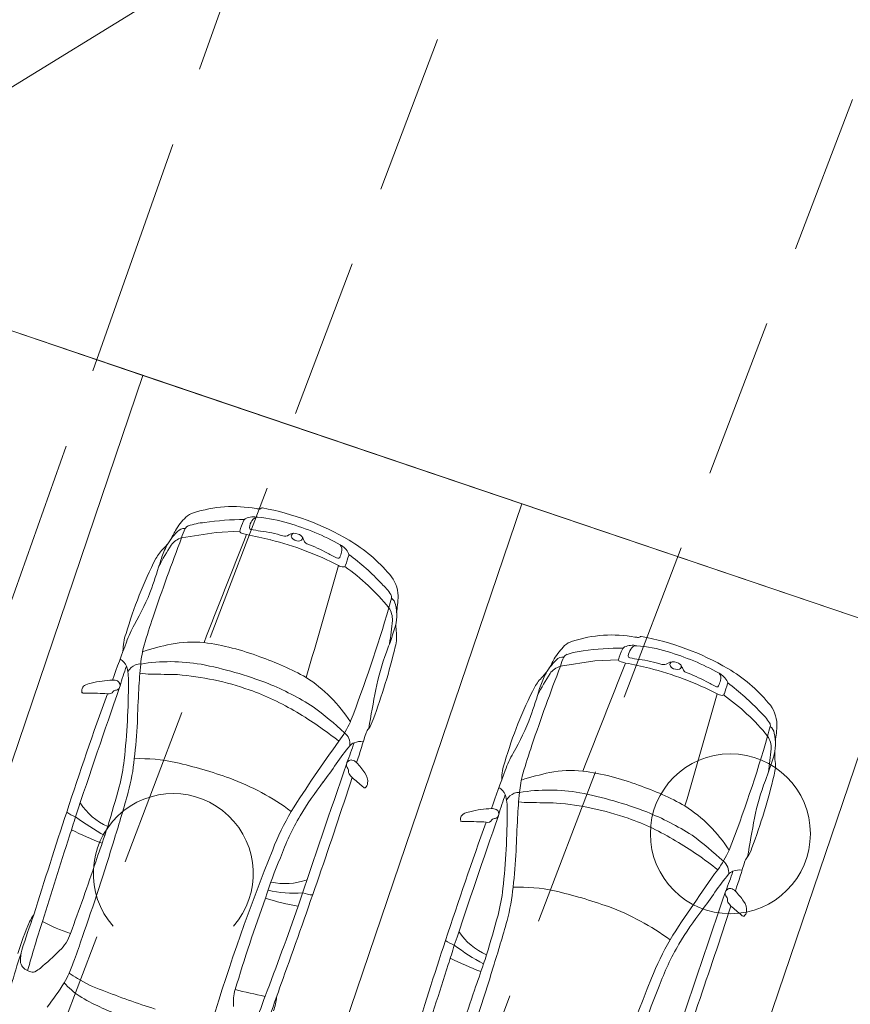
# Model space of a CAD drawing. Header units: metres. Extents: x 6541766 to 6542178, y 5894743 to 5895314.
# Tile 55 of 77: x 6541962.55 to 6541967.75, y 5895235.55 to 5895241.71. Entities that reach past the tile are written whole.
import ezdxf

# ---------------------------------------------------------------- set-up
doc = ezdxf.new("R2010")
doc.units = ezdxf.units.M
doc.linetypes.add('1.0_0.5', pattern=[1.5, 1, -0.5])
doc.linetypes.add('1.5_0.5', pattern=[2, 1.5, -0.5])
for name, color, linetype, lineweight in [('_dr_ścieki kd', 36, 'Continuous', 30), ('A-PZT', 4, 'Continuous', 9), ('IE - podklad', 8, 'Continuous', 9)]:
    doc.layers.add(name, color=color, linetype=linetype, lineweight=lineweight)
for name, color, linetype in [('jezdnia', 7, 'Continuous'), ('przewód kanalizacyjny', 7, 'Continuous'), ('zadrzewienie  zakrzewienie', 7, 'Continuous')]:
    doc.layers.add(name, color=color, linetype=linetype)

# ---------------------------------------------------------------- blocks, each defined once
blk = doc.blocks.new('blok - sanitarne pzt chelmza ng')
at = {"layer": 'przewód kanalizacyjny', "color": 34, "linetype": 'Continuous', "lineweight": 9}
for q in [(6542523.08, 5895278.6), (6542481.059, 5895252.714)]:
    blk.add_line((6542454.82, 5895236.55), q, dxfattribs=at)
blk = doc.blocks.new('blok - podklad szary rfqfqw')
at = {"color": 8, "linetype": 'ByBlock', "lineweight": 9}
for p, q in [((6541963.5662, 5895238.4663), (6541963.7823, 5895238.4994)), ((6541963.7823, 5895238.4994), (6541963.9302, 5895238.5067)), ((6541965.9337, 5895237.6633), (6541966.1498, 5895237.6964)), ((6541966.1498, 5895237.6964), (6541966.2978, 5895237.7038))]:
    blk.add_line(p, q, dxfattribs=at)
at = {"color": 8, "linetype": 'Continuous', "lineweight": 9}
blk.add_circle((6541966.996, 5895236.616), 0.5, dxfattribs=at)
at = {"color": 8, "linetype": 'ByBlock', "lineweight": 9}
for centre, radius, start, end in [((6541963.8893, 5895237.8555), 0.806, 79.80576, 107.93425), ((6541964.0652, 5895238.8317), 0.1859, 259.70499, 266.69007), ((6541964.0532, 5895238.6605), 0.0144, 274.97663, 317.74613), ((6541964.0694, 5895238.6446), 0.00831, 80.0944, 131.64394), ((6541963.7771, 5895237.0337), 1.6455, 59.48385, 79.71641), ((6541963.8874, 5895238.2985), 0.4182, 134.78774, 149.36891), ((6541963.676, 5895238.5031), 0.1242, 106.31028, 132.08343), ((6541963.9835, 5895238.5567), 0.0338, 117.74854, 152.77186), ((6541964.0176, 5895238.4734), 0.1238, 77.97471, 113.74442), ((6541964.0427, 5895238.5519), 0.0425, 88.99579, 150.18463), ((6541963.978, 5895237.7483), 0.8487, 72.41689, 85.57581), ((6541963.5809, 5895238.4713), 0.0527, 81.86003, 140.53449), ((6541963.8849, 5895238.3758), 0.3313, 153.52485, 164.14839), ((6541963.621, 5895238.5057), 0.0372, 110.4707, 151.41505), ((6541963.7432, 5895238.1481), 0.4151, 94.75597, 109.01206), ((6541963.9457, 5895237.0395), 1.5405, 89.50703, 98.84838), ((6541964.1883, 5895238.4521), 0.2638, 152.90406, 168.03996), ((6541964.0007, 5895238.5293), 0.0108, 174.49739, 263.72439), ((6541964.1011, 5895238.5133), 0.1125, 147.91706, 171.27031), ((6541963.8054, 5895237.072), 1.546, 60.87977, 73.89084), ((6541976.2473, 5895233.6135), 13.578, 159.05907, 161.27545), ((6541963.8184, 5895238.2239), 0.3954, 134.71677, 152.01673), ((6541962.3462, 5895239.1112), 1.3248, 330.11566, 333.08915), ((6541963.5983, 5895238.3526), 0.1182, 105.76462, 145.2232), ((6542302.3653, 5895104.5027), 363.952, 158.399375, 158.513649), ((6541963.939, 5895238.5056), 0.0088, 172.76704, 254.01963), ((6541964.0852, 5895238.9174), 0.4458, 250.52175, 255.38123), ((6541962.4673, 5895231.234), 7.4067, 77.08414, 78.27314), ((6541964.1962, 5895239.4951), 0.9961, 258.60685, 262.08905), ((6541963.9743, 5895237.7891), 0.7243, 71.89777, 83.27164), ((6541964.2106, 5895238.5196), 0.0435, 255.04165, 305.55766), ((6541964.2707, 5895238.4315), 0.0632, 67.53453, 123.40724), ((6541964.271, 5895238.4749), 0.02, 100.28788, 174.01906), ((6541964.2825, 5895238.4823), 0.0319, 189.56076, 232.01898), ((6541964.2809, 5895238.4439), 0.048, 27.52786, 73.16338), ((6541964.3054, 5895238.4641), 0.0164, 287.7624, 27.75354), ((6541964.1728, 5895238.3827), 0.1722, 21.69566, 28.97128), ((6541963.7539, 5895238.1195), 0.411, 136.8307, 147.97407), ((6541964.9431, 5895237.4922), 1.7146, 147.24121, 152.34762), ((6541964.2277, 5895238.0604), 0.8349, 155.2904, 161.44166), ((6541963.2049, 5895238.6435), 0.348, 315.73634, 326.42545), ((6541963.644, 5895236.5462), 1.9662, 62.67295, 75.9051), ((6541964.2948, 5895238.4974), 0.0514, 231.6454, 287.77938), ((6541964.3615, 5895238.456), 0.0303, 198.60575, 245.04043), ((6541964.0332, 5895237.5604), 0.9237, 61.24927, 70.02834), ((6541964.5024, 5895238.3168), 0.1194, 25.86571, 62.39629), ((6541964.5215, 5895238.3921), 0.0473, 340.92986, 40.16325), ((6541964.1287, 5895237.6224), 0.9599, 39.74002, 59.71982), ((6541964.8406, 5895239.0172), 0.7418, 240.70025, 246.2738), ((6541964.5457, 5895238.3469), 0.00955, 247.91697, 337.56255), ((6541964.3882, 5895238.4207), 0.1835, 335.03809, 346.1035), ((6541970.2161, 5895236.4502), 5.9201, 161.21938, 161.84487), ((6541964.5957, 5895238.3609), 0.0162, 342.94905, 29.60093), ((6541963.7773, 5895237.2222), 1.4123, 42.60731, 53.77502), ((6541965.7616, 5895237.1319), 2.6466, 152.90426, 163.87467), ((6541958.9271, 5895239.7024), 4.7145, 340.81001, 343.02646), ((6541906.6799, 5895254.6053), 60.1219, 343.56261, 344.257182), ((6541964.585, 5895238.3646), 0.0812, 241.7979, 263.99463), ((6541964.5776, 5895238.2972), 0.0134, 265.40197, 349.93896), ((6541963.7979, 5895237.1671), 1.369, 39.03669, 54.86273), ((6541964.719, 5895238.101), 0.2001, 0.47638, 42.42489), ((6541964.6153, 5895237.9503), 0.3042, 31.97924, 48.52548), ((6541962.0065, 5895238.6618), 1.4644, 329.7245, 339.65808), ((6541964.8515, 5895238.0959), 0.0269, 345.46128, 35.41116), ((6541964.5297, 5895238.0961), 0.3895, 352.90606, 0.96626), ((6541960.4671, 5895239.2545), 4.5618, 344.41941, 345.19858), ((6541964.8462, 5895238.0421), 0.0565, 6.56544, 56.41618), ((6541964.6343, 5895237.9813), 0.2764, 342.17561, 14.09079), ((6541965.3914, 5895237.966), 0.4822, 170.21349, 176.31256), ((6541968.6958, 5895236.1962), 5.597, 161.4995, 163.40944), ((6541956.8671, 5895240.3247), 8.3171, 338.78882, 343.97899), ((6541964.7542, 5895237.9561), 0.1297, 356.9947, 34.35047), ((6541963.8508, 5895237.5962), 0.6657, 150.54411, 160.86388), ((6541960.9999, 5895238.3471), 3.9041, 352.00469, 354.15219), ((6541965.1711, 5895237.9114), 0.2652, 174.43295, 186.0042), ((6541963.4893, 5895237.7633), 0.2895, 159.01072, 181.23986), ((6541961.4669, 5895239.0075), 3.6058, 339.62234, 342.05725), ((6541964.6792, 5895237.8475), 0.2309, 344.25993, 9.01435), ((6541966.2569, 5895237.0525), 0.806, 79.80576, 107.93425), ((6541966.4327, 5895238.0288), 0.1859, 259.70499, 266.69007), ((6541966.4208, 5895237.8575), 0.0144, 274.97663, 317.74613), ((6541966.437, 5895237.8416), 0.00831, 80.0944, 131.64394), ((6541966.1446, 5895236.2307), 1.6455, 59.48385, 79.71641), ((6541968.8093, 5895235.6356), 5.9971, 158.6971, 161.12013), ((6541964.0319, 5895237.6066), 0.7249, 164.98927, 174.42739), ((6541963.8517, 5895236.1165), 1.7212, 101.77918, 107.9165), ((6541963.6369, 5895237.0711), 0.743, 84.65373, 100.58975), ((6541963.5054, 5895236.2922), 1.5319, 68.97699, 82.47028), ((6541961.2198, 5895238.6574), 3.7836, 339.46407, 346.66659), ((6541966.2549, 5895237.4955), 0.4182, 134.78774, 149.36891), ((6541966.0436, 5895237.7001), 0.1242, 106.31028, 132.08343), ((6541966.3511, 5895237.7538), 0.0338, 117.74854, 152.77186), ((6541966.3852, 5895237.6704), 0.1238, 77.97471, 113.74442), ((6541966.4102, 5895237.749), 0.0425, 88.99579, 150.18463), ((6541966.3455, 5895236.9453), 0.8487, 72.41689, 85.57581), ((6541963.4894, 5895236.0667), 1.7494, 60.73325, 71.13871), ((6541966.1833, 5895237.2411), 1.4306, 159.07834, 168.8723), ((6541965.9885, 5895237.7028), 0.0372, 110.4707, 151.41505), ((6541966.1107, 5895237.3451), 0.4151, 94.75597, 109.01206), ((6541966.3133, 5895236.2366), 1.5405, 89.50703, 98.84838), ((6541966.5558, 5895237.6491), 0.2638, 152.90406, 168.03996), ((6541966.4687, 5895237.7103), 0.1125, 147.91706, 171.27031), ((6541966.3682, 5895237.7264), 0.0108, 174.49739, 263.72439), ((6541966.1729, 5895236.2691), 1.546, 60.87977, 73.89084), ((6541963.1386, 5895237.6264), 0.0912, 24.16037, 62.10183), ((6541964.8821, 5895237.0533), 1.769, 159.8141, 164.03209), ((6541962.9345, 5895237.579), 0.2995, 357.74661, 16.42663), ((6541963.3308, 5895237.5603), 0.1237, 115.18512, 145.04421), ((6541963.3045, 5895237.6055), 0.0718, 85.22645, 111.48359), ((6541965.7696, 5895237.4184), 2.4727, 173.99788, 177.68385), ((6541963.4944, 5895236.5476), 1.1442, 80.26424, 99.25275), ((6541963.2195, 5895235.2587), 2.4617, 68.8879, 79.02974), ((6541978.6149, 5895232.8105), 13.578, 159.05907, 161.27545), ((6541966.1859, 5895237.4209), 0.3954, 134.71677, 152.01673), ((6541964.7137, 5895238.3082), 1.3248, 330.11566, 333.08915), ((6541965.9658, 5895237.5496), 0.1182, 105.76462, 145.2232), ((6541965.9484, 5895237.6684), 0.0527, 81.86003, 140.53449), ((6541966.2524, 5895237.5728), 0.3313, 153.52485, 164.14839), ((6542304.7328, 5895103.6998), 363.952, 158.399375, 158.513649), ((6541966.3065, 5895237.7027), 0.0088, 172.76704, 254.01963), ((6541966.4527, 5895238.1145), 0.4458, 250.52175, 255.38123), ((6541964.8348, 5895230.4311), 7.4067, 77.08414, 78.27314), ((6541966.5638, 5895238.6921), 0.9961, 258.60685, 262.08905), ((6541966.3418, 5895236.9862), 0.7243, 71.89777, 83.27164), ((6541966.5781, 5895237.7167), 0.0435, 255.04165, 305.55766), ((6541966.6382, 5895237.6285), 0.0632, 67.53453, 123.40724), ((6541966.6385, 5895237.6719), 0.02, 100.28788, 174.01906), ((6541966.6501, 5895237.6793), 0.0319, 189.56076, 232.01898), ((6541966.6484, 5895237.641), 0.048, 27.52786, 73.16338), ((6541966.673, 5895237.6612), 0.0164, 287.7624, 27.75354), ((6541966.5403, 5895237.5797), 0.1722, 21.69566, 28.97128), ((6541963.3712, 5895238.0077), 0.394, 260.33764, 270.44027), ((6541963.2101, 5895222.8227), 14.7919, 88.71758, 89.36434), ((6541963.3951, 5895235.8216), 1.7952, 70.66658, 85.33197), ((6541967.3107, 5895236.6892), 1.7146, 147.24121, 152.34762), ((6541966.5953, 5895237.2574), 0.8349, 155.2904, 161.44166), ((6541965.5724, 5895237.8406), 0.348, 315.73634, 326.42545), ((6541966.0115, 5895235.7433), 1.9662, 62.67295, 75.9051), ((6541966.6623, 5895237.6944), 0.0514, 231.6454, 287.77938), ((6541966.7291, 5895237.6531), 0.0303, 198.60575, 245.04043), ((6541966.4008, 5895236.7574), 0.9237, 61.24927, 70.02834), ((6541966.87, 5895237.5139), 0.1194, 25.86571, 62.39629), ((6541966.8891, 5895237.5891), 0.0473, 340.92986, 40.16325), ((6541966.4962, 5895236.8194), 0.9599, 39.74002, 59.71982), ((6541962.9814, 5895237.5096), 0.0396, 125.4297, 161.152), ((6541963.0191, 5895237.436), 0.1219, 98.83084, 119.81536), ((6541963.1139, 5895237.1617), 0.4108, 96.32248, 106.04398), ((6541963.1571, 5895236.9798), 0.5968, 92.14374, 98.52193), ((6541963.1377, 5895237.5052), 0.0711, 67.48119, 92.3639), ((6541963.1504, 5895237.5433), 0.0312, 334.53233, 62.10086), ((6541958.856, 5895237.5566), 4.3778, 353.69075, 0.14003), ((6541963.4232, 5895235.8768), 1.812, 57.80073, 67.85565), ((6541963.8388, 5895236.8128), 0.9297, 32.7369, 57.03369), ((6541966.1214, 5895237.3165), 0.411, 136.8307, 147.97407), ((6541967.2081, 5895238.2142), 0.7418, 240.70025, 246.2738), ((6541966.9132, 5895237.5439), 0.00955, 247.91697, 337.56255), ((6541966.7557, 5895237.6177), 0.1835, 335.03809, 346.1035), ((6541972.5837, 5895235.6472), 5.9201, 161.21938, 161.84487), ((6541966.9632, 5895237.5579), 0.0162, 342.94905, 29.60093), ((6541966.1448, 5895236.4192), 1.4123, 42.60731, 53.77502), ((6541985.7479, 5895229.2922), 24.0839, 160.09607, 161.95802), ((6542016.8674, 5895218.7814), 56.8682, 160.75051, 161.61062), ((6541962.9845, 5895237.5096), 0.0425, 162.46603, 191.70985), ((6541962.9487, 5895237.5011), 0.00586, 181.65504, 275.78891), ((6541962.9895, 5895238.8378), 1.3431, 268.28748, 269.56141), ((6541962.9973, 5895235.8346), 1.6602, 86.36172, 90.62718), ((6541963.1118, 5895237.5205), 0.0304, 252.66881, 330.23322), ((6541963.159, 5895237.4858), 0.0286, 89.60133, 136.7781), ((6541963.1531, 5895237.5418), 0.0281, 282.55525, 334.82722), ((6541968.7998, 5895237.1779), 5.5114, 176.45828, 178.60783), ((6541963.4438, 5895235.9774), 1.6322, 58.92177, 70.47071), ((6541980.7943, 5895234.4928), 16.2977, 169.30565, 170.17468), ((6541968.1291, 5895236.329), 2.6466, 152.90426, 163.87467), ((6541961.2946, 5895238.8994), 4.7145, 340.81001, 343.02646), ((6541909.0475, 5895253.8024), 60.1219, 343.56261, 344.257182), ((6541966.9526, 5895237.5617), 0.0812, 241.7979, 263.99463), ((6541966.9451, 5895237.4942), 0.0134, 265.40197, 349.93896), ((6541966.1654, 5895236.3641), 1.369, 39.03669, 54.86273), ((6541967.0866, 5895237.298), 0.2001, 0.47638, 42.42489), ((6541963.0789, 5895235.34), 2.3664, 51.58307, 59.32106), ((6541962.8847, 5895235.4031), 2.5081, 47.32532, 53.15329), ((6541966.9828, 5895237.1474), 0.3042, 31.97924, 48.52548), ((6541958.9677, 5895237.5721), 4.3302, 353.53814, 356.5543), ((6541964.0057, 5895237.5957), 0.6759, 323.54987, 335.50896), ((6541964.5614, 5895237.3937), 0.2115, 325.49266, 342.48357), ((6541964.374, 5895237.8588), 1.4644, 329.7245, 339.65808), ((6541967.219, 5895237.2929), 0.0269, 345.46128, 35.41116), ((6541966.8973, 5895237.2931), 0.3895, 352.90606, 0.96626), ((6541964.529, 5895237.1769), 0.0895, 352.91514, 51.54512), ((6541456.6825, 5895398.1118), 532.8968, 342.409089, 342.430217), ((6541964.8117, 5895237.2096), 0.0996, 139.79773, 157.51278), ((6541962.8346, 5895238.4516), 4.5618, 344.41941, 345.19858), ((6541967.2138, 5895237.2391), 0.0565, 6.56544, 56.41618), ((6541967.0018, 5895237.1783), 0.2764, 342.17561, 14.09079), ((6541967.7589, 5895237.1631), 0.4822, 170.21349, 176.31256), ((6541971.8738, 5895231.8924), 9.042, 144.1012, 147.46043), ((6541961.179, 5895238.3669), 3.6618, 339.10083, 341.15823), ((6541964.6597, 5895237.134), 0.0526, 106.73159, 142.69057), ((6541964.6841, 5895237.0908), 0.1015, 80.0491, 112.93363), ((6541971.0633, 5895235.3933), 5.597, 161.4995, 163.40944), ((6541959.2346, 5895239.5218), 8.3171, 338.78882, 343.97899), ((6541967.1217, 5895237.1532), 0.1297, 356.9947, 34.35047), ((6541965.6935, 5895236.2642), 1.4036, 140.02793, 145.81578), ((6541966.2184, 5895236.7932), 0.6657, 150.54411, 160.86388), ((6541963.3674, 5895237.5441), 3.9041, 352.00469, 354.15219), ((6541967.5386, 5895237.1084), 0.2652, 174.43295, 186.0042), ((6541961.9485, 5895237.2248), 1.2676, 345.60675, 353.23592), ((6541962.0591, 5895237.1955), 1.2162, 344.75879, 354.7737), ((6541963.3084, 5895236.0387), 1.0467, 77.79352, 92.08466), ((6541962.8385, 5895234.0765), 3.0642, 70.3839, 76.96378), ((6542230.0837, 5895146.546), 280.4904, 161.175516, 161.367053), ((6541962.0019, 5895238.79), 3.0695, 322.92181, 325.53035), ((6541964.6238, 5895237.0462), 0.028, 120.7743, 215.92265), ((6541964.6272, 5895237.051), 0.0261, 81.76075, 132.74621), ((6541964.6189, 5895237.0211), 0.0571, 43.53701, 77.81505), ((6541964.0846, 5895236.542), 0.7747, 36.01422, 42.00305), ((6541965.8569, 5895236.9604), 0.2895, 159.01072, 181.23986), ((6541963.8345, 5895238.2046), 3.6058, 339.62234, 342.05725), ((6541967.0468, 5895237.0445), 0.2309, 344.25993, 9.01435), ((6541964.5215, 5895236.971), 0.099, 28.94297, 36.4132), ((6541964.5877, 5895237.0099), 0.0223, 349.21668, 23.71812), ((6541964.6321, 5895237.0028), 0.0227, 172.60312, 211.86016), ((6541964.0473, 5895236.5292), 0.73, 36.80701, 39.23099), ((6541964.6377, 5895236.943), 0.0916, 352.26065, 36.54557), ((6541971.1768, 5895234.8327), 5.9971, 158.6971, 161.12013), ((6541966.3995, 5895236.8036), 0.7249, 164.98927, 174.42739), ((6541966.2193, 5895235.3135), 1.7212, 101.77918, 107.9165), ((6541966.0044, 5895236.2682), 0.743, 84.65373, 100.58975), ((6541965.8729, 5895235.4892), 1.5319, 68.97699, 82.47028), ((6541963.3176, 5895235.4836), 1.5781, 53.72549, 69.61769), ((6541925.0536, 5895249.8716), 41.629, 340.15378, 341.94072), ((6541966.1499, 5895235.6292), 2.1457, 142.36457, 149.18911), ((6541963.349, 5895235.4006), 2.0243, 48.22482, 50.67506), ((6541964.6904, 5895236.9334), 0.0381, 308.88812, 355.85933), ((6541963.5874, 5895237.8544), 3.7836, 339.46407, 346.66659), ((6541968.5509, 5895236.4381), 1.4306, 159.07834, 168.8723), ((6541950.8971, 5895240.3262), 12.7457, 343.29118, 344.45156), ((6541956.2762, 5895238.7885), 7.2146, 342.2099, 344.62581), ((6541964.7293, 5895236.9455), 0.0473, 228.03488, 242.63096), ((6541964.7107, 5895236.9086), 0.00607, 238.26215, 307.2572), ((6541965.5061, 5895236.8234), 0.0912, 24.16037, 62.10183), ((6541967.2497, 5895236.2504), 1.769, 159.8141, 164.03209), ((6541965.3021, 5895236.7761), 0.2995, 357.74661, 16.42663), ((6541965.6984, 5895236.7573), 0.1237, 115.18512, 145.04421), ((6541965.672, 5895236.8025), 0.0718, 85.22645, 111.48359), ((6541968.1371, 5895236.6155), 2.4727, 173.99788, 177.68385), ((6541965.862, 5895235.7447), 1.1442, 80.26424, 99.25275), ((6541965.587, 5895234.4557), 2.4617, 68.8879, 79.02974), ((6541965.857, 5895235.2637), 1.7494, 60.73325, 71.13871), ((6541963.2647, 5895237.0251), 0.3971, 213.07923, 246.21949), ((6541965.7387, 5895237.2048), 0.394, 260.33764, 270.44027), ((6541965.5777, 5895222.0198), 14.7919, 88.71758, 89.36434), ((6541965.7626, 5895235.0187), 1.7952, 70.66658, 85.33197), ((6541994.0016, 5895226.4483), 32.8129, 161.69992, 162.87689), ((6541962.9762, 5895236.9236), 0.2146, 233.3895, 250.08808), ((6541965.7626, 5895235.8799), 1.7468, 149.90273, 158.67823), ((6541965.349, 5895236.7066), 0.0396, 125.4297, 161.152), ((6541965.3867, 5895236.6331), 0.1219, 98.83084, 119.81536), ((6541965.4815, 5895236.3587), 0.4108, 96.32248, 106.04398), ((6541965.5247, 5895236.1769), 0.5968, 92.14374, 98.52193), ((6541965.5053, 5895236.7022), 0.0711, 67.48119, 92.3639), ((6541965.5179, 5895236.7403), 0.0312, 334.53233, 62.10086), ((6541961.2235, 5895236.7536), 4.3778, 353.69075, 0.14003), ((6541965.7907, 5895235.0739), 1.812, 57.80073, 67.85565), ((6541966.2063, 5895236.0098), 0.9297, 32.7369, 57.03369), ((6541958.287, 5895238.1165), 4.8222, 341.69416, 343.18903), ((6541963.9055, 5895238.0803), 1.6882, 233.57867, 240.93852), ((6541965.6094, 5895235.9565), 1.5138, 149.34823, 160.37246), ((6541988.1155, 5895228.4893), 24.0839, 160.09607, 161.95802), ((6542019.2349, 5895217.9785), 56.8682, 160.75051, 161.61062), ((6541965.3521, 5895236.7066), 0.0425, 162.46603, 191.70985), ((6541965.3163, 5895236.6981), 0.00586, 181.65504, 275.78891), ((6541965.357, 5895238.0348), 1.3431, 268.28748, 269.56141), ((6541965.3649, 5895235.0316), 1.6602, 86.36172, 90.62718), ((6541965.4793, 5895236.7175), 0.0304, 252.66881, 330.23322), ((6541965.5266, 5895236.6828), 0.0286, 89.60133, 136.7781), ((6541965.5207, 5895236.7389), 0.0281, 282.55525, 334.82722), ((6541971.1673, 5895236.3749), 5.5114, 176.45828, 178.60783), ((6541965.8113, 5895235.1744), 1.6322, 58.92177, 70.47071), ((6541983.1618, 5895233.6899), 16.2977, 169.30565, 170.17468), ((6541963.9235, 5895238.7683), 2.371, 243.8286, 248.87872), ((6541975.3171, 5895232.5256), 12.8938, 161.28986, 161.55739), ((6542040.1221, 5895211.8248), 81.1328, 162.218438, 162.614439), ((6541951.3504, 5895240.0951), 12.3068, 340.40152, 343.42465), ((6541942.1424, 5895243.6822), 22.1066, 340.87803, 341.3275), ((6541965.4465, 5895234.5371), 2.3664, 51.58307, 59.32106), ((6541965.2522, 5895234.6001), 2.5081, 47.32532, 53.15329), ((6541975.6587, 5895231.857), 12.4292, 157.99016, 163.24734), ((6541961.3352, 5895236.7691), 4.3302, 353.53814, 356.5543), ((6541966.3732, 5895236.7928), 0.6759, 323.54987, 335.50896), ((6541966.9289, 5895236.5908), 0.2115, 325.49266, 342.48357), ((6541950.9997, 5895240.4327), 12.6747, 339.48969, 341.64097), ((6541966.6786, 5895235.3936), 2.7154, 156.7614, 162.42115), ((6541966.8966, 5895236.374), 0.0895, 352.91514, 51.54512), ((6541459.05, 5895397.3088), 532.8968, 342.409089, 342.430217), ((6541967.1793, 5895236.4067), 0.0996, 139.79773, 157.51278), ((6541974.2414, 5895231.0894), 9.042, 144.1012, 147.46043), ((6541963.5465, 5895237.564), 3.6618, 339.10083, 341.15823), ((6541967.0272, 5895236.3311), 0.0526, 106.73159, 142.69057), ((6541967.0517, 5895236.2879), 0.1015, 80.0491, 112.93363), ((6541964.2125, 5895236.7282), 0.4241, 257.92761, 288.97543), ((6541968.061, 5895235.4612), 1.4036, 140.02793, 145.81578), ((6541964.269, 5895236.9821), 0.7379, 257.23607, 274.20087), ((6541964.3973, 5895236.4538), 0.2206, 250.34154, 266.88431), ((6541964.316, 5895236.4218), 1.2676, 345.60675, 353.23592), ((6541964.4267, 5895236.3926), 1.2162, 344.75879, 354.7737), ((6541965.6759, 5895235.2358), 1.0467, 77.79352, 92.08466), ((6541965.2061, 5895233.2736), 3.0642, 70.3839, 76.96378), ((6542232.4513, 5895145.743), 280.4904, 161.175516, 161.367053), ((6541964.3694, 5895237.9871), 3.0695, 322.92181, 325.53035), ((6541966.9914, 5895236.2432), 0.028, 120.7743, 215.92265), ((6541966.9948, 5895236.2481), 0.0261, 81.76075, 132.74621), ((6541966.9865, 5895236.2181), 0.0571, 43.53701, 77.81505), ((6541966.4522, 5895235.739), 0.7747, 36.01422, 42.00305), ((6541976.4095, 5895231.8155), 13.081, 160.35273, 162.99089), ((6541964.4985, 5895237.4484), 1.3006, 251.69471, 261.01063), ((6541966.889, 5895236.168), 0.099, 28.94297, 36.4132), ((6541966.9552, 5895236.207), 0.0223, 349.21668, 23.71812), ((6541966.9996, 5895236.1999), 0.0227, 172.60312, 211.86016), ((6541966.4149, 5895235.7262), 0.73, 36.80701, 39.23099), ((6541967.0053, 5895236.14), 0.0916, 352.26065, 36.54557), ((6541945.0976, 5895242.9008), 20.3455, 338.96917, 340.66273), ((6541965.6852, 5895234.6807), 1.5781, 53.72549, 69.61769), ((6541927.4212, 5895249.0686), 41.629, 340.15378, 341.94072), ((6541968.5175, 5895234.8263), 2.1457, 142.36457, 149.18911), ((6541965.7165, 5895234.5976), 2.0243, 48.22482, 50.67506), ((6541967.058, 5895236.1305), 0.0381, 308.88812, 355.85933), ((6541964.2846, 5895235.3418), 1.819, 156.59844, 163.18375), ((6541965.9543, 5895234.865), 3.5372, 159.40416, 163.18471), ((6541974.4263, 5895232.3767), 12.2974, 162.53554, 164.02741), ((6541962.8023, 5895235.9792), 0.2056, 140.72566, 155.52932), ((6541963.2257, 5895237.055), 1.1208, 241.78816, 251.54953), ((6541953.2646, 5895239.5232), 12.7457, 343.29118, 344.45156), ((6541958.6437, 5895237.9856), 7.2146, 342.2099, 344.62581), ((6541967.0968, 5895236.1425), 0.0473, 228.03488, 242.63096), ((6541967.0782, 5895236.1056), 0.00607, 238.26215, 307.2572), ((6541965.6323, 5895236.2221), 0.3971, 213.07923, 246.21949), ((6541962.6413, 5895236.0631), 0.2404, 312.31685, 342.75889), ((6541961.0339, 5895236.5624), 2.0009, 338.51471, 342.69068), ((6541996.3692, 5895225.6454), 32.8129, 161.69992, 162.87689), ((6541965.3438, 5895236.1207), 0.2146, 233.3895, 250.08808), ((6541968.1302, 5895235.0769), 1.7468, 149.90273, 158.67823), ((6541966.7143, 5895234.5043), 4.3708, 161.5402, 166.94486), ((6541962.8007, 5895235.8199), 0.2422, 163.60919, 180.3183), ((6541961.7858, 5895236.8838), 1.4255, 309.01889, 315.53656), ((6541960.6546, 5895237.3135), 4.8222, 341.69416, 343.18903), ((6541966.273, 5895237.2773), 1.6882, 233.57867, 240.93852), ((6541967.977, 5895235.1535), 1.5138, 149.34823, 160.37246), ((6541962.6265, 5895235.825), 0.0683, 185.44512, 250.49876), ((6541970.3706, 5895232.91), 8.0247, 158.6654, 159.32583), ((6541966.291, 5895237.9653), 2.371, 243.8286, 248.87872), ((6541977.6846, 5895231.7226), 12.8938, 161.28986, 161.55739), ((6541962.6519, 5895235.8597), 0.1101, 244.05228, 259.55671), ((6541962.6386, 5895235.776), 0.0255, 254.88899, 296.04428), ((6541962.5074, 5895235.995), 0.2807, 300.48833, 308.80234), ((6542042.4896, 5895211.0219), 81.1328, 162.218438, 162.614439), ((6541953.7179, 5895239.2921), 12.3068, 340.40152, 343.42465), ((6541944.51, 5895242.8793), 22.1066, 340.87803, 341.3275), ((6541962.3295, 5895235.9802), 0.5834, 329.48768, 336.03007), ((6541962.5875, 5895235.2316), 0.5809, 55.69008, 61.72417), ((6541963.3329, 5895236.3847), 0.7924, 238.16566, 250.65411), ((6539959.7648, 5895947.8752), 2127.1906, 340.4308561, 340.4409631), ((6541978.0262, 5895231.054), 12.4292, 157.99016, 163.24734), ((6541960.2201, 5895237.3713), 3.1096, 323.71621, 327.13784), ((6541963.237, 5895236.0537), 0.5482, 222.39836, 235.5549), ((6541965.0751, 5895240.7595), 5.5008, 248.62684, 252.27423), ((6541964.1777, 5895235.5631), 0.288, 164.11737, 185.31096), ((6541964.7256, 5895238.8369), 3.2998, 255.52231, 258.85558), ((6541953.3672, 5895239.6298), 12.6747, 339.48969, 341.64097), ((6541969.0462, 5895234.5906), 2.7154, 156.7614, 162.42115), ((6541963.5993, 5895236.7015), 1.2892, 238.5622, 251.40132), ((6542005.2774, 5895220.7012), 43.8011, 160.11503, 160.53709), ((6541963.7829, 5895235.6297), 0.3781, 341.25642, 354.8754)]:
    blk.add_arc(centre, radius, start, end, dxfattribs=at)
at = {"color": 8, "linetype": 'Continuous', "lineweight": 9}
blk.add_arc((6541963.514, 5895236.367), 0.5, 318.85, 221.162, dxfattribs=at)
at = {"layer": 'A-PZT', "color": 8, "lineweight": 9}
for p, q in [((6541968.8944, 5895237.5924), (6541958.5169, 5895241.112)), ((6541963.3241, 5895239.4816), (6541960.9566, 5895240.2846)), ((6541961.7182, 5895234.7465), (6541963.3241, 5895239.4816)), ((6541963.3241, 5895239.4816), (6541961.7182, 5895234.7465)), ((6541965.6917, 5895238.6786), (6541963.3241, 5895239.4816)), ((6541964.0858, 5895233.9436), (6541965.6917, 5895238.6786)), ((6541965.6917, 5895238.6786), (6541964.0858, 5895233.9436)), ((6541968.0592, 5895237.8757), (6541965.6917, 5895238.6786)), ((6541968.0592, 5895237.8757), (6541964.8474, 5895228.4055)), ((6541966.4533, 5895233.1406), (6541968.0592, 5895237.8757))]:
    blk.add_line(p, q, dxfattribs=at)
at = {"layer": 'jezdnia', "color": 8, "linetype": '1.5_0.5', "lineweight": 9}
blk.add_line((6541960.34, 5895231.97), (6541965.49, 5895246.51), dxfattribs=at)
at = {"layer": 'zadrzewienie  zakrzewienie', "color": 8, "linetype": '1.0_0.5', "lineweight": 9}
for p, q in [((6541956.29, 5895218.21), (6541980.66, 5895282.38)), ((6541983.29, 5895281.84), (6541958.91, 5895218.05)), ((6541983.29, 5895281.84), (6541958.91, 5895218.05))]:
    blk.add_line(p, q, dxfattribs=at)

msp = doc.modelspace()

# ---------------------------------------------------------------- block references
at = {"layer": '_dr_ścieki kd', "lineweight": 9}
msp.add_blockref('blok - sanitarne pzt chelmza ng', (-500, 0), dxfattribs=at)
at = {"layer": 'IE - podklad'}
msp.add_blockref('blok - podklad szary rfqfqw', (0, 0), dxfattribs=at)

doc.saveas('drawing.dxf')
